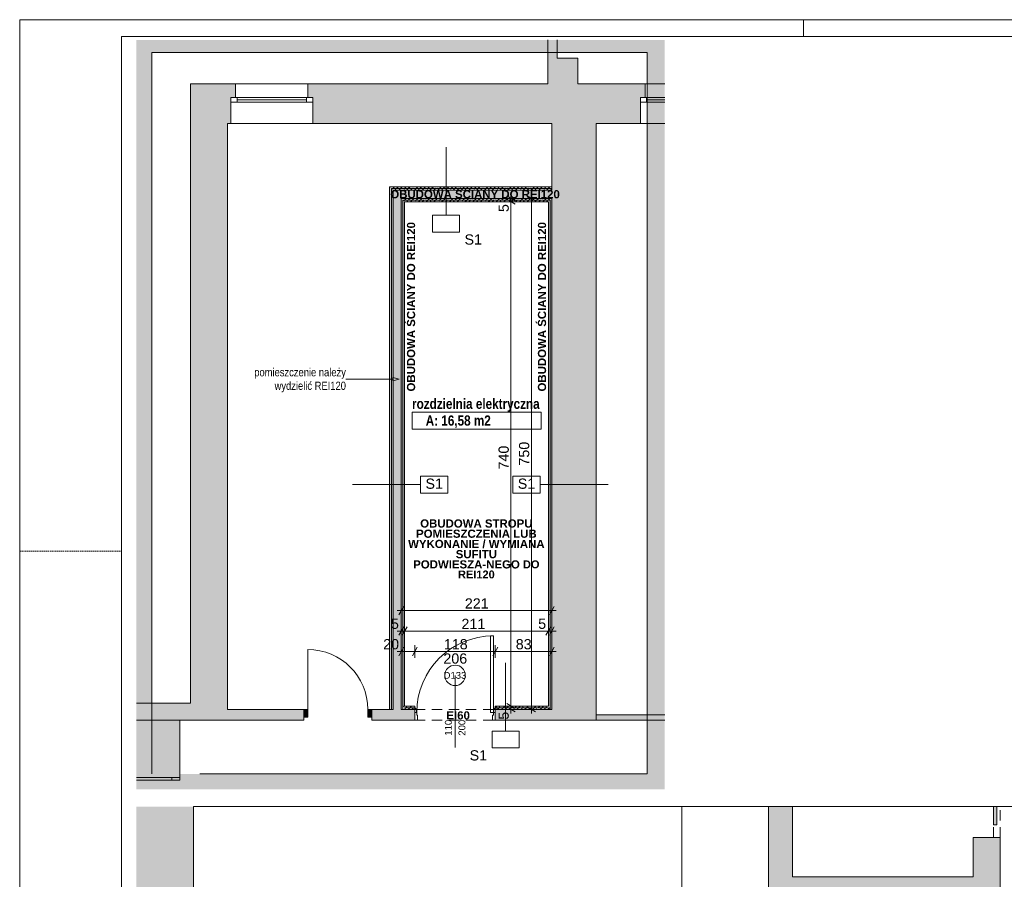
# Paper-space layout 'A-29 RZUT - PIĘTRO -1' of a CAD drawing. Header units: millimetres. Extents: x 0 to 950, y 0 to 750.
# Tile 16 of 24: x 0 to 289, y 498 to 750. Entities that reach past the tile are written whole.
import ezdxf
from ezdxf.xclip import XClip

# ---------------------------------------------------------------- set-up
doc = ezdxf.new("R2010")
doc.units = ezdxf.units.MM
doc.header["$MEASUREMENT"] = 0
doc.header["$XCLIPFRAME"] = 0
for name, pattern in [('196_P_20200717_p.9_BN_szary$0$PRZERYWANA_DU_A', [0.55, 0.3500000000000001, -0.1999999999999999]), ('Przer. długie kreski', [2.5, 1.5, -1]), ('PRZERYWANA_DU_A', [550, 350.0000000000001, -199.9999999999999])]:
    doc.linetypes.add(name, pattern=pattern)
for name, color, linetype, lineweight in [('A_Arkusz_Nr_pióra__1', 7, 'Continuous', 20), ('A_ppoż_Nr_pióra__2', 8, 'Continuous', 13), ('A_strefy_Nr_pióra__1', 7, 'Continuous', 20), ('A_winda_Nr_pióra__1', 7, 'Continuous', 20), ('A_wymiary_Nr_pióra__1', 7, 'Continuous', 20), ('A_wymiary_Nr_pióra__2', 8, 'Continuous', 13), ('A_ściany proj_Nr_pióra__1', 7, 'Continuous', 20), ('A_ściany proj_Nr_pióra__2', 8, 'Continuous', 13), ('A_ściany_Nr_pióra__1', 7, 'Continuous', 20), ('Drzwi Archicad_Nr_pióra__1', 7, 'Continuous', 20), ('Drzwi Archicad_Nr_pióra__3', 252, 'Continuous', 13), ('Znaczniki drzwi Archicada_Nr_pióra__3', 252, 'Continuous', 13)]:
    doc.layers.add(name, color=color, linetype=linetype, lineweight=lineweight)
for name, color, linetype, lineweight, true_color in [('A_Arkusz_Nr_pióra__237', 7, 'Continuous', 5, 0x343434), ('A_Arkusz_Nr_pióra__253', 7, 'Continuous', 5, 0xb6b6b6), ('A_opis ścian_Nr_pióra__19', 7, 'Continuous', 5, 0x191919), ('A_opis_Nr_pióra__255', 7, 'Continuous', 15, 0x242424), ('A_opis_Nr_pióra__8', 7, 'Continuous', 13, 0x4c4c4c), ('A_ppoż proj_Nr_pióra__8', 7, 'Continuous', 13, 0x4c4c4c), ('A_sanitarne_Nr_pióra__8', 7, 'Continuous', 13, 0x4c4c4c), ('A_ściany proj_Nr_pióra__10', 7, 'Continuous', 13, 0x4b4b4b), ('Okna Archicada_Nr_pióra__19', 7, 'Continuous', 5, 0x191919)]:
    doc.layers.add(name, color=color, linetype=linetype, lineweight=lineweight, true_color=true_color)
for name, color, linetype in [('A_ppoż', 7, 'Continuous'), ('A_winda', 7, 'Continuous'), ('A_ściany', 7, 'Continuous'), ('A_ściany proj', 7, 'Continuous'), ('Drzwi Archicad', 7, 'Continuous')]:
    doc.layers.add(name, color=color, linetype=linetype)
doc.styles.add('STYL_AUTOMATYCZNY_1', font='arial.ttf')
doc.styles.add('STYL_AUTOMATYCZNY_2', font='ARIALN.TTF')
doc.styles.add('STYL_AUTOMATYCZNY_3', font='arial.ttf')
doc.styles.add('STYL_AUTOMATYCZNY_4', font='arial.ttf')
doc.styles.add('STYL_AUTOMATYCZNY_5', font='arial.ttf')
doc.styles.add('STYL_AUTOMATYCZNY_6', font='ARIALN.TTF')
pattern_1 = [(45, (-2721.711876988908, -905.8517355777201), (-1.140492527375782, 1.140492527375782), []), (45, (-2720.571376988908, -905.8517355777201), (-1.140492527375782, 1.140492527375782), [0.8064600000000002, -0.40322])]

# ---------------------------------------------------------------- blocks, each defined once
blk = doc.blocks.new('Rysunek_1_1', base_point=(-3203.210673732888, -656.7228348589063))
at = {"layer": 'A_ppoż', "linetype": 'Continuous', "lineweight": 0, "true_color": 0x484848}
blk.add_hatch(color=251, dxfattribs=at).paths.add_polyline_path([(51.04156895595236, 519.0468217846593), (34.27205799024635, 519.0468217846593), (34.27205799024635, 101.4268344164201), (51.04156895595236, 101.4268344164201)])
at = {"layer": 'A_winda', "linetype": 'Continuous', "lineweight": 0, "true_color": 0xfdfdfd}
blk.add_hatch(color=7, dxfattribs=at).paths.add_polyline_path([(286.7625455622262, 519.046831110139), (285.7625489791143, 519.046831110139), (285.7625489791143, 513.6617208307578), (286.7625455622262, 513.6617208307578)])
at = {"layer": 'A_ściany', "linetype": 'Continuous', "lineweight": 0, "true_color": 0x000000}
for points in [[(219.7625497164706, 519.0468323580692), (219.7625497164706, 477.3805965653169), (226.762547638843, 484.3805944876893), (226.762547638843, 519.0468323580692)], [(279.7625481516, 477.3805789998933), (287.7625471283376, 477.3805762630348), (287.7625471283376, 509.9805955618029), (279.7625481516, 509.9805955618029)], [(226.7625481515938, 493.3805965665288), (279.7625481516, 493.3805965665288), (279.7625481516, 498.3805965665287), (226.7625481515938, 498.3805965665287)]]:
    blk.add_hatch(color=18, dxfattribs=at).paths.add_polyline_path(points)
at = {"layer": 'A_ppoż_Nr_pióra__2', "color": 8, "linetype": 'PRZERYWANA_DU_A', "lineweight": 13, "ltscale": 2, "flags": 128}
for points in [[(51.04157373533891, 519.0468333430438), (51.04157373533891, 101.4268333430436)], [(365.1719941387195, 519.0468333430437), (51.04157373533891, 519.0468333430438)]]:
    blk.add_lwpolyline(points, dxfattribs=at)
at = {"layer": 'A_sanitarne_Nr_pióra__8', "color": 251, "linetype": 'PRZERYWANA_DU_A', "lineweight": 13, "ltscale": 2, "true_color": 0x4c4c4c}
blk.add_line((194.2624660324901, 451.8805457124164), (194.2624660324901, 519.046831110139), dxfattribs=at)
at = {"layer": 'A_winda_Nr_pióra__1', "color": 7, "linetype": 'Przer. długie kreski', "lineweight": 20, "ltscale": 2}
for p, q in [((285.7625489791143, 509.9805964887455), (285.7625489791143, 519.046831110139)), ((287.762549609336, 509.9805964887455), (287.762549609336, 519.046831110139))]:
    blk.add_line(p, q, dxfattribs=at)
at = {"layer": 'A_winda_Nr_pióra__1', "color": 7, "linetype": 'Continuous', "lineweight": 20, "ltscale": 2, "flags": 128}
blk.add_lwpolyline([(286.7625481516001, 519.0468333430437), (286.7625481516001, 513.661721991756), (285.7625481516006, 513.661721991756), (285.7625481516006, 519.0468333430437)], dxfattribs=at)
at = {"layer": 'A_ściany_Nr_pióra__1', "color": 7, "linetype": 'Continuous', "lineweight": 20, "ltscale": 2}
for p, q in [((219.7625505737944, 477.3805780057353), (219.7626693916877, 519.0468323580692)), ((279.7625470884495, 509.9805964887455), (287.762549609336, 509.9805964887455))]:
    blk.add_line(p, q, dxfattribs=at)
at = {"layer": 'A_ściany_Nr_pióra__1', "color": 7, "linetype": 'Continuous', "lineweight": 20, "ltscale": 2, "flags": 128}
for points in [[(219.7625481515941, 519.0468333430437), (219.7625481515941, 477.3805965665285)], [(226.7625481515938, 498.3805965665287), (226.7625481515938, 519.0468333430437)], [(279.7625481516, 509.9805959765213), (279.7625481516, 498.3805965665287)], [(287.7625481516, 476.3805948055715), (287.7625481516, 509.9805959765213)], [(279.7625481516, 498.3805965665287), (226.7625481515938, 498.3805965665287)]]:
    blk.add_lwpolyline(points, dxfattribs=at)
at = {"layer": 'Drzwi Archicad_Nr_pióra__1', "color": 7, "linetype": 'Continuous', "lineweight": 20, "ltscale": 2}
blk.add_line((279.7625470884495, 509.9805964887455), (287.762549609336, 509.9805964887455), dxfattribs=at)
blk = doc.blocks.new('Rysunek_3_3', base_point=(-2721.711876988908, -905.8517355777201))
at = {"layer": 'A_ppoż', "linetype": 'Continuous', "lineweight": 0, "true_color": 0x484848}
h = blk.add_hatch(color=251, dxfattribs=at)
h.paths.add_polyline_path([(34.2720430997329, 744.0468364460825), (34.2720430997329, 524.0468377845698), (189.2720606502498, 524.0468377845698), (189.2720606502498, 744.0468364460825)])
h.paths.add_polyline_path([(38.79027215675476, 740.3520160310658), (184.1241112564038, 740.3520160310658), (184.1241112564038, 528.6324855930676), (38.79027215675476, 528.6324855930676)], flags=0)
at = {"layer": 'A_ściany', "linetype": 'Continuous', "lineweight": 0, "true_color": 0x000000}
for points in [[(154.9613453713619, 738.7516953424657), (157.7613437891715, 738.7516953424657), (157.7613437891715, 744.0468348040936), (154.9613453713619, 744.0468348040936)], [(163.761344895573, 731.1516958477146), (163.761344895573, 738.7516958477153), (154.9613448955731, 738.7516958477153), (154.9613448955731, 731.1516958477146)], [(34.27205168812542, 549.3516950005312), (34.27205168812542, 544.3516950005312), (60.96134489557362, 544.3516950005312), (60.96134489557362, 719.551695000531), (50.16134489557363, 731.1516950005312), (50.16134489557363, 549.3516950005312)], [(61.97693759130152, 719.5516958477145), (61.97693759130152, 727.1516958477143), (63.37693759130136, 727.1516958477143), (63.37693759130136, 731.1516958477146), (50.16134489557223, 731.1516958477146), (60.96134489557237, 719.5516958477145)], [(182.1613448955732, 719.5516958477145), (182.1613448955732, 727.1516958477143), (183.5613448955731, 727.1516958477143), (183.5613448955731, 731.1516958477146), (84.5769375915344, 731.1516958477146), (84.5769375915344, 727.1516958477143), (85.97693759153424, 727.1516958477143), (85.97693759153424, 719.5516958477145)], [(169.1613448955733, 544.351695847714), (169.1613448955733, 719.5516958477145), (156.161344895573, 719.5516958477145), (156.161344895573, 547.5516958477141)], [(156.161344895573, 699.9516958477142), (109.5613448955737, 699.9516958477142), (111.9613448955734, 697.5516958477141), (156.161344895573, 697.5516958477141)], [(109.5613448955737, 699.9516958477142), (109.5613448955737, 547.5516958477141), (111.9613448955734, 547.5516958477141), (111.9613448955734, 697.5516958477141)], [(60.96134489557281, 544.351695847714), (83.36134457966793, 544.351695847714), (83.36134457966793, 547.551695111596), (60.96134489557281, 547.551695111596)], [(103.3613444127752, 547.5516950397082), (103.3613444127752, 544.351695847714), (115.9613452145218, 544.351695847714), (115.9613452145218, 547.5516960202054)], [(139.5613447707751, 547.5516960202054), (139.5613447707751, 544.351695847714), (169.1613448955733, 544.351695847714), (156.1613443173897, 547.5516950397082)], [(46.96134489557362, 544.3516950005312), (34.27205168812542, 544.3516950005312), (34.27205168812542, 527.5516950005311), (46.96134489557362, 527.5516950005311)], [(169.161344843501, 545.9516950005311), (169.161344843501, 544.3516950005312), (189.2720516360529, 544.3516950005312), (189.2720516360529, 545.9516950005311)]]:
    blk.add_hatch(color=18, dxfattribs=at).paths.add_polyline_path(points)
at = {"layer": 'A_ściany proj', "linetype": 'Continuous', "lineweight": 0, "true_color": 0x4b4b4b}
h = blk.add_hatch(dxfattribs=at)
h.set_pattern_fill('FP_65_0003', color=251, style=0, pattern_type=2)
h.set_pattern_definition(pattern_1)
h.paths.add_polyline_path([(108.5613448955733, 700.9516958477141), (108.5613448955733, 547.5516958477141), (109.0613448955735, 547.5516958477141), (109.0613448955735, 700.451695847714)])
h = blk.add_hatch(dxfattribs=at)
h.set_pattern_fill('FP_65_0003', color=251, style=0, pattern_type=2)
h.set_pattern_definition(pattern_1)
h.paths.add_polyline_path([(156.161344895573, 700.9516958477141), (108.5613448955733, 700.9516958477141), (109.0613448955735, 700.451695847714), (156.161344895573, 700.451695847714)])
h = blk.add_hatch(dxfattribs=at)
h.set_pattern_fill('FP_65_0003', color=251, style=0, pattern_type=2)
h.set_pattern_definition(pattern_1)
h.paths.add_polyline_path([(109.5613448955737, 547.5516958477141), (109.5613448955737, 699.9516958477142), (109.0613448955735, 700.4516958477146), (109.0613448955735, 547.5516958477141)])
h = blk.add_hatch(dxfattribs=at)
h.set_pattern_fill('FP_65_0003', color=251, style=0, pattern_type=2)
h.set_pattern_definition(pattern_1)
h.paths.add_polyline_path([(109.5613448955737, 699.9516958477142), (156.161344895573, 699.9516958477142), (156.161344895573, 700.4516958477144), (109.0613448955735, 700.4516958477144)])
h = blk.add_hatch(dxfattribs=at)
h.set_pattern_fill('FP_65_0003', color=251, style=0, pattern_type=2)
h.set_pattern_definition(pattern_1)
h.paths.add_polyline_path([(156.161344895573, 697.5516958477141), (111.9613448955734, 697.5516958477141), (112.4613448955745, 697.0516958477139), (155.6613448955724, 697.0516958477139)])
h = blk.add_hatch(dxfattribs=at)
h.set_pattern_fill('FP_65_0003', color=251, style=0, pattern_type=2)
h.set_pattern_definition(pattern_1)
h.paths.add_polyline_path([(111.9613448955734, 697.5516958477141), (111.9613448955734, 547.5516958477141), (112.4613448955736, 547.5516958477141), (112.4613448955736, 697.0516958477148)])
h = blk.add_hatch(dxfattribs=at)
h.set_pattern_fill('FP_65_0003', color=251, style=0, pattern_type=2)
h.set_pattern_definition(pattern_1)
h.paths.add_polyline_path([(112.9613448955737, 696.5516958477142), (155.1613448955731, 696.5516958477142), (155.6613448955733, 697.0516958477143), (112.4613448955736, 697.0516958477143)])
h = blk.add_hatch(dxfattribs=at)
h.set_pattern_fill('FP_65_0003', color=251, style=0, pattern_type=2)
h.set_pattern_definition(pattern_1)
h.paths.add_polyline_path([(112.9613448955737, 548.551695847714), (112.9613448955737, 696.5516958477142), (112.4613448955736, 697.0516958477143), (112.4613448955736, 548.551695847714)])
h = blk.add_hatch(dxfattribs=at)
h.set_pattern_fill('FP_65_0003', color=251, style=0, pattern_type=2)
h.set_pattern_definition(pattern_1)
h.paths.add_polyline_path([(155.6613448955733, 548.551695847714), (155.6613448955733, 697.0516958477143), (155.1613448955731, 696.5516958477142), (155.1613448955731, 548.551695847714)])
h = blk.add_hatch(dxfattribs=at)
h.set_pattern_fill('FP_65_0003', color=251, style=0, pattern_type=2)
h.set_pattern_definition(pattern_1)
h.paths.add_polyline_path([(156.161344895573, 547.5516958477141), (156.161344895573, 697.5516958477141), (155.6613448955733, 697.0516958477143), (155.6613448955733, 547.5516958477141)])
h = blk.add_hatch(dxfattribs=at)
h.set_pattern_fill('FP_65_0003', color=251, style=0, pattern_type=2)
h.set_pattern_definition(pattern_1)
h.paths.add_polyline_path([(112.9613448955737, 548.0516958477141), (112.9613448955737, 548.551695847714), (112.4613448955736, 548.551695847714), (112.4613448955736, 548.0516958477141)])
h = blk.add_hatch(dxfattribs=at)
h.set_pattern_fill('FP_65_0003', color=251, style=0, pattern_type=2)
h.set_pattern_definition(pattern_1)
h.paths.add_polyline_path([(112.4613448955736, 548.0516958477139), (112.4613448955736, 547.5516958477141), (112.9613448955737, 547.5516958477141), (112.9613448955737, 548.0516958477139)])
h = blk.add_hatch(dxfattribs=at)
h.set_pattern_fill('FP_65_0003', color=251, style=0, pattern_type=2)
h.set_pattern_definition(pattern_1)
h.paths.add_polyline_path([(115.9613448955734, 548.551695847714), (112.9613448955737, 548.551695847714), (112.9613448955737, 548.0516958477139), (115.9613448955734, 548.0516958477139)])
h = blk.add_hatch(dxfattribs=at)
h.set_pattern_fill('FP_65_0003', color=251, style=0, pattern_type=2)
h.set_pattern_definition(pattern_1)
h.paths.add_polyline_path([(112.9613448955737, 547.5516958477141), (115.9613448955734, 547.5516958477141), (115.9613448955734, 548.0516958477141), (112.9613448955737, 548.0516958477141)])
h = blk.add_hatch(dxfattribs=at)
h.set_pattern_fill('FP_65_0003', color=251, style=0, pattern_type=2)
h.set_pattern_definition(pattern_1)
h.paths.add_polyline_path([(155.1613448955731, 548.551695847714), (139.5613448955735, 548.551695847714), (139.5613448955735, 548.0516958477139), (155.1613448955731, 548.0516958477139)])
h = blk.add_hatch(dxfattribs=at)
h.set_pattern_fill('FP_65_0003', color=251, style=0, pattern_type=2)
h.set_pattern_definition(pattern_1)
h.paths.add_polyline_path([(139.5613448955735, 547.5516958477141), (155.1613448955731, 547.5516958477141), (155.1613448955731, 548.0516958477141), (139.5613448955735, 548.0516958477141)])
h = blk.add_hatch(dxfattribs=at)
h.set_pattern_fill('FP_65_0003', color=251, style=0, pattern_type=2)
h.set_pattern_definition(pattern_1)
h.paths.add_polyline_path([(155.6613448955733, 548.0516958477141), (155.6613448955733, 548.551695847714), (155.1613448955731, 548.551695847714), (155.1613448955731, 548.0516958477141)])
h = blk.add_hatch(dxfattribs=at)
h.set_pattern_fill('FP_65_0003', color=251, style=0, pattern_type=2)
h.set_pattern_definition(pattern_1)
h.paths.add_polyline_path([(155.1613448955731, 548.0516958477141), (155.1613448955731, 547.5516958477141), (155.6613448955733, 547.5516958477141), (155.6613448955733, 548.0516958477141)])
at = {"layer": 'Drzwi Archicad', "linetype": 'Continuous', "lineweight": 0, "true_color": 0xfdfdfd}
for points in [[(83.36134489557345, 547.5516958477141), (83.36134489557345, 545.2516958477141), (84.56134489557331, 545.2516958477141), (84.56134489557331, 547.5516958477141)], [(103.3613448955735, 545.2516958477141), (103.3613448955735, 547.5516958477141), (102.1613448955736, 547.5516958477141), (102.1613448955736, 545.2516958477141)]]:
    blk.add_hatch(color=7, dxfattribs=at).paths.add_polyline_path(points)
at = {"layer": 'A_opis ścian_Nr_pióra__19', "color": 250, "linetype": 'Continuous', "lineweight": 5, "ltscale": 2, "true_color": 0x191919}
for p, q in [((125.1021460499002, 692.6203679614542), (125.1021460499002, 712.6203679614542)), ((129.1021460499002, 692.6203679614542), (121.1021460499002, 692.6203679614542)), ((121.1021460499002, 692.6203679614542), (121.1021460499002, 687.6701679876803)), ((129.1021460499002, 687.6701679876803), (129.1021460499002, 692.6203679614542)), ((121.1021460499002, 687.6701679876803), (129.1021460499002, 687.6701679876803)), ((125.6346565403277, 615.9998067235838), (117.6346565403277, 615.9998067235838)), ((117.6346565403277, 615.9998067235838), (117.6346565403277, 611.0496067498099)), ((125.6346565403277, 611.0496067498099), (125.6346565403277, 615.9998067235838)), ((152.7138166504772, 615.9998067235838), (144.7138166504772, 615.9998067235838)), ((144.7138166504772, 615.9998067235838), (144.7138166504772, 611.0496067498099)), ((152.7138166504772, 611.0496067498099), (152.7138166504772, 615.9998067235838)), ((117.6346565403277, 613.5247083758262), (97.63465654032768, 613.5247083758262)), ((152.7138166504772, 613.5247083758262), (172.7138166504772, 613.5247083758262)), ((117.6346565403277, 611.0496067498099), (125.6346565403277, 611.0496067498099)), ((144.7138166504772, 611.0496067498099), (152.7138166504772, 611.0496067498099)), ((142.6015100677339, 541.2088252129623), (142.6015100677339, 561.2088252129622)), ((146.6015100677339, 541.2088252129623), (138.6015100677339, 541.2088252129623)), ((138.6015100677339, 541.2088252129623), (138.6015100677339, 536.2586252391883)), ((146.6015100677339, 536.2586252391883), (146.6015100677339, 541.2088252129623)), ((138.6015100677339, 536.2586252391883), (146.6015100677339, 536.2586252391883))]:
    blk.add_line(p, q, dxfattribs=at)
at = {"layer": 'A_opis_Nr_pióra__255', "color": 250, "linetype": 'Continuous', "lineweight": 15, "ltscale": 2, "true_color": 0x242424}
for p, q in [((99.75874190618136, 644.5205581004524), (95.73446967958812, 644.5205581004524)), ((109.4744873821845, 644.5205581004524), (99.75874190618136, 644.5205581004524)), ((109.4744873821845, 644.0205581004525), (109.4744873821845, 645.0205581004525)), ((111.3405115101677, 644.5205581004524), (109.4744873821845, 645.0205581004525)), ((111.3405115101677, 644.5205581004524), (109.4744873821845, 644.0205581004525))]:
    blk.add_line(p, q, dxfattribs=at)
at = {"layer": 'A_ppoż_Nr_pióra__2', "color": 8, "linetype": 'PRZERYWANA_DU_A', "lineweight": 13, "ltscale": 2, "flags": 128}
blk.add_lwpolyline([(38.79028319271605, 528.6324876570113), (38.79028319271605, 740.3520188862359), (184.1241201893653, 740.3520188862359), (184.1241201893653, 528.6324876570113)], close=True, dxfattribs=at)
at = {"layer": 'A_strefy_Nr_pióra__1', "color": 7, "linetype": 'Continuous', "lineweight": 20, "ltscale": 2}
for p, q in [((115.1431439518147, 634.772180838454), (115.1431439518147, 629.8310059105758)), ((115.1431439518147, 634.772180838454), (152.9795457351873, 634.772180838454)), ((152.9795457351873, 634.772180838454), (152.9795457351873, 629.8310059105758)), ((115.1431439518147, 629.8310059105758), (152.9795457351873, 629.8310059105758))]:
    blk.add_line(p, q, dxfattribs=at)
at = {"layer": 'A_wymiary_Nr_pióra__1', "color": 7, "linetype": 'Continuous', "lineweight": 20, "ltscale": 2}
for p, q in [((142.911344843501, 698.2733839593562), (145.411344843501, 696.8300093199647)), ((145.411344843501, 695.8300093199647), (142.911344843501, 697.2733839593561)), ((151.411344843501, 696.8300093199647), (148.911344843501, 698.2733839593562)), ((112.6830338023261, 577.8016950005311), (111.239655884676, 575.301695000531)), ((155.4396558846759, 575.301695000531), (156.8830338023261, 577.8016950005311)), ((112.6830338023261, 571.8016950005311), (111.239655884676, 569.301695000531)), ((113.6830338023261, 571.8016950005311), (112.239655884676, 569.301695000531)), ((154.439655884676, 569.301695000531), (155.8830338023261, 571.8016950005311)), ((156.8830338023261, 571.8016950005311), (155.4396558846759, 569.301695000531)), ((112.6830338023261, 565.8016950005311), (111.239655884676, 563.3016950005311)), ((116.6830338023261, 565.8016950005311), (115.239655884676, 563.3016950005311)), ((140.2830338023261, 565.8016950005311), (138.8396558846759, 563.3016950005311)), ((155.4396558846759, 563.3016950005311), (156.8830338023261, 565.8016950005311)), ((142.911344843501, 549.2733839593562), (145.411344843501, 547.8300093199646)), ((142.911344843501, 548.2733839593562), (145.411344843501, 546.8300093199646)), ((148.911344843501, 548.2733839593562), (151.411344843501, 546.8300093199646))]:
    blk.add_line(p, q, dxfattribs=at)
at = {"layer": 'A_wymiary_Nr_pióra__2', "color": 8, "linetype": 'Continuous', "lineweight": 13, "ltscale": 2}
for p, q in [((146.036344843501, 697.5516950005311), (142.2863448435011, 697.5516950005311)), ((146.036344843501, 696.551695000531), (142.2863448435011, 696.551695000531)), ((144.161344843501, 697.5516950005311), (144.161344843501, 698.7741969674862)), ((144.161344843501, 696.551695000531), (144.161344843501, 697.5516950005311)), ((144.161344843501, 548.5516950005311), (144.161344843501, 696.551695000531)), ((152.036344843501, 697.5516950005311), (148.286344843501, 697.5516950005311)), ((150.161344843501, 697.5516950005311), (150.161344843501, 698.7741969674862)), ((150.161344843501, 547.5516950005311), (150.161344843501, 697.5516950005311)), ((111.9613448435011, 574.6766950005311), (111.9613448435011, 578.4266950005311)), ((156.161344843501, 574.6766950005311), (156.161344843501, 578.4266950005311)), ((110.7388461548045, 576.5516950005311), (111.9613448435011, 576.5516950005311)), ((111.9613448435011, 576.5516950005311), (156.161344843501, 576.5516950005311)), ((156.161344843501, 576.5516950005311), (157.3838435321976, 576.5516950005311)), ((111.9613448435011, 568.6766950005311), (111.9613448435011, 572.4266950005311)), ((112.961344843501, 568.6766950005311), (112.961344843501, 572.4266950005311)), ((155.161344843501, 568.6766950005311), (155.161344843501, 572.4266950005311)), ((156.161344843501, 568.6766950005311), (156.161344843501, 572.4266950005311)), ((110.7388461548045, 570.5516950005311), (111.9613448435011, 570.5516950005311)), ((111.9613448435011, 570.5516950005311), (112.961344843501, 570.5516950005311)), ((112.961344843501, 570.5516950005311), (155.161344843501, 570.5516950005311)), ((155.161344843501, 570.5516950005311), (156.161344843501, 570.5516950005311)), ((156.161344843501, 570.5516950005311), (157.3838435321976, 570.5516950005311)), ((111.9613448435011, 562.676695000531), (111.9613448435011, 566.4266950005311)), ((115.961344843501, 562.676695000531), (115.961344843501, 566.4266950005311)), ((139.561344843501, 562.676695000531), (139.561344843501, 566.4266950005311)), ((156.161344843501, 562.676695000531), (156.161344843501, 566.4266950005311)), ((110.7388461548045, 564.5516950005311), (111.9613448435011, 564.5516950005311)), ((111.9613448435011, 564.5516950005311), (115.961344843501, 564.5516950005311)), ((115.961344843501, 564.5516950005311), (139.561344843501, 564.5516950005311)), ((139.561344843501, 564.5516950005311), (156.161344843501, 564.5516950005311)), ((156.161344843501, 564.5516950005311), (157.3838435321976, 564.5516950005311)), ((146.036344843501, 548.5516950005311), (142.2863448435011, 548.5516950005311)), ((146.036344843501, 547.5516950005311), (142.2863448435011, 547.5516950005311)), ((144.161344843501, 547.5516950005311), (144.161344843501, 548.5516950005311)), ((144.161344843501, 546.3291963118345), (144.161344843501, 547.5516950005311)), ((152.036344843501, 547.5516950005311), (148.286344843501, 547.5516950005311)), ((150.161344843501, 546.3291963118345), (150.161344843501, 547.5516950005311))]:
    blk.add_line(p, q, dxfattribs=at)
at = {"layer": 'A_ściany proj_Nr_pióra__1', "color": 7, "linetype": 'Continuous', "lineweight": 20, "ltscale": 2, "flags": 128}
for points in [[(108.5613448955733, 700.9516958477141), (108.5613448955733, 547.5516958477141)], [(156.161344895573, 700.9516958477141), (108.5613448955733, 700.9516958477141)], [(109.5613448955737, 547.5516958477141), (109.5613448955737, 699.9516958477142)], [(109.5613448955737, 699.9516958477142), (156.161344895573, 699.9516958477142)], [(156.161344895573, 697.5516958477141), (111.9613448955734, 697.5516958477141)], [(111.9613448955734, 697.5516958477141), (111.9613448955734, 547.5516958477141)], [(112.9613448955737, 696.5516958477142), (155.1613448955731, 696.5516958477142)], [(112.9613448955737, 548.551695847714), (112.9613448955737, 696.5516958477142)], [(155.1613448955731, 696.5516958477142), (155.1613448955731, 548.551695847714)], [(156.161344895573, 547.5516958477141), (156.161344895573, 697.5516958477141)], [(115.9613448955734, 548.551695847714), (112.9613448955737, 548.551695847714)], [(112.9613448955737, 547.5516958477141), (115.9613448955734, 547.5516958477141)], [(155.1613448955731, 548.551695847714), (139.5613448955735, 548.551695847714)], [(139.5613448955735, 547.5516958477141), (155.1613448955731, 547.5516958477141)]]:
    blk.add_lwpolyline(points, dxfattribs=at)
at = {"layer": 'A_ściany proj_Nr_pióra__10', "color": 251, "linetype": 'Continuous', "lineweight": 13, "ltscale": 2, "true_color": 0x4b4b4b}
for p, q in [((109.061344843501, 700.4516950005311), (109.061344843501, 547.5516950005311)), ((109.061344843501, 547.5516950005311), (109.061344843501, 700.4516950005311)), ((109.061344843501, 700.4516950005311), (156.161344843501, 700.4516950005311)), ((156.161344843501, 700.4516950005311), (109.061344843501, 700.4516950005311)), ((112.461344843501, 697.0516950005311), (155.661344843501, 697.0516950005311)), ((155.661344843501, 697.0516950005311), (112.461344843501, 697.0516950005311)), ((112.461344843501, 548.051695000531), (112.461344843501, 697.0516950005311)), ((112.461344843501, 697.0516950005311), (112.461344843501, 548.051695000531)), ((155.661344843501, 548.051695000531), (155.661344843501, 697.0516950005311)), ((155.661344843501, 697.0516950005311), (155.661344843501, 548.051695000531)), ((112.461344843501, 547.5516950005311), (112.461344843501, 548.051695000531)), ((112.461344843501, 548.051695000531), (112.461344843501, 547.5516950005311)), ((112.961344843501, 548.051695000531), (115.961344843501, 548.051695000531)), ((115.961344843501, 548.051695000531), (112.961344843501, 548.051695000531)), ((139.561344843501, 548.051695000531), (155.161344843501, 548.051695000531)), ((155.161344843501, 548.051695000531), (139.561344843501, 548.051695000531)), ((155.661344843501, 547.5516950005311), (155.661344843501, 548.051695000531)), ((155.661344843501, 548.051695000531), (155.661344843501, 547.5516950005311))]:
    blk.add_line(p, q, dxfattribs=at)
at = {"layer": 'A_ściany proj_Nr_pióra__2', "color": 8, "linetype": 'Continuous', "lineweight": 13, "ltscale": 2, "flags": 128}
for points in [[(156.161344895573, 700.451695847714), (156.161344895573, 700.9516958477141)], [(156.161344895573, 699.9516958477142), (156.161344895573, 700.4516958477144)], [(108.5613448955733, 547.5516958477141), (109.0613448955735, 547.5516958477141)], [(109.0613448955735, 547.5516958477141), (109.5613448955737, 547.5516958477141)], [(111.9613448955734, 547.5516958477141), (112.4613448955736, 547.5516958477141)], [(112.4613448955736, 547.5516958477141), (112.9613448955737, 547.5516958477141)], [(115.9613448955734, 548.0516958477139), (115.9613448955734, 548.551695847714)], [(115.9613448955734, 547.5516958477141), (115.9613448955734, 548.0516958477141)], [(139.5613448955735, 548.0516958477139), (139.5613448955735, 548.551695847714)], [(139.5613448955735, 547.5516958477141), (139.5613448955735, 548.0516958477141)], [(155.1613448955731, 547.5516958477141), (155.6613448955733, 547.5516958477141)], [(155.6613448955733, 547.5516958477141), (156.161344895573, 547.5516958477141)]]:
    blk.add_lwpolyline(points, dxfattribs=at)
at = {"layer": 'A_ściany_Nr_pióra__1', "color": 7, "linetype": 'Continuous', "lineweight": 20, "ltscale": 2}
for p, q in [((63.37693624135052, 731.1516950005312), (63.37693624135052, 727.1516950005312)), ((84.57693624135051, 731.1516950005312), (84.57693624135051, 727.1516950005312)), ((183.561344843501, 731.1516950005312), (183.561344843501, 727.1516950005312)), ((63.37693624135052, 727.1516950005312), (61.97693624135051, 727.1516950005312)), ((61.97693624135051, 727.1516950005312), (61.97693624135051, 719.551695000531)), ((84.57693624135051, 727.1516950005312), (85.9769362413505, 727.1516950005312)), ((85.9769362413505, 727.1516950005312), (85.9769362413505, 719.551695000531)), ((183.561344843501, 727.1516950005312), (182.161344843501, 727.1516950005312)), ((182.161344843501, 727.1516950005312), (182.161344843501, 719.551695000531)), ((83.36134484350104, 547.5516950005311), (82.42134353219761, 547.5516950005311)), ((83.36134484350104, 547.5516950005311), (83.36134484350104, 545.2516950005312)), ((103.361344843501, 547.5516950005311), (104.3013461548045, 547.5516950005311)), ((103.361344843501, 547.5516950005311), (103.361344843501, 545.2516950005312)), ((115.961344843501, 547.5516950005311), (115.2213435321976, 547.5516950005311)), ((115.961344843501, 546.6516950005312), (115.961344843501, 547.5516950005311)), ((115.961344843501, 544.3516950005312), (115.961344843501, 546.6516950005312)), ((139.561344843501, 547.5516950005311), (140.3013461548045, 547.5516950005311)), ((139.561344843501, 546.6516950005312), (139.561344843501, 547.5516950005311)), ((139.561344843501, 544.3516950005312), (139.561344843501, 546.6516950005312)), ((83.36134484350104, 544.3516950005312), (82.6213435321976, 544.3516950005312)), ((83.36134484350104, 545.2516950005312), (83.36134484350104, 544.3516950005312)), ((103.361344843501, 545.2516950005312), (103.361344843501, 544.3516950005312)), ((103.361344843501, 544.3516950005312), (104.1013461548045, 544.3516950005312)), ((44.66134489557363, 527.5516950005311), (34.27205168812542, 527.5516950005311)), ((46.96134484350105, 527.5516950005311), (44.66134484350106, 527.5516950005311)), ((46.96134484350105, 527.5516950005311), (46.96134484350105, 528.2916963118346))]:
    blk.add_line(p, q, dxfattribs=at)
at = {"layer": 'A_ściany_Nr_pióra__1', "color": 7, "linetype": 'Continuous', "lineweight": 20, "ltscale": 2, "flags": 128}
for points in [[(154.9613448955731, 744.0468333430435), (154.9613448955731, 738.7516958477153)], [(157.7613448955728, 738.7516958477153), (157.7613448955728, 744.0468333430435)], [(154.9613448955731, 738.7516958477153), (154.9613448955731, 731.1516958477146)], [(163.761344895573, 738.7516958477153), (157.7613448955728, 738.7516958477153)], [(163.761344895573, 731.1516958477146), (163.761344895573, 738.7516958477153)], [(63.37693759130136, 731.1516958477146), (50.16134489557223, 731.1516958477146)], [(50.16134489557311, 731.1516958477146), (50.16134489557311, 549.3516958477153)], [(154.9613448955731, 731.1516958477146), (84.5769375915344, 731.1516958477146)], [(183.5613448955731, 731.1516958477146), (163.761344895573, 731.1516958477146)], [(60.96134489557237, 719.5516958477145), (61.97693759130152, 719.5516958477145)], [(60.96134489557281, 547.5516958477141), (60.96134489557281, 719.5516958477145)], [(85.97693759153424, 719.5516958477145), (156.161344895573, 719.5516958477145)], [(156.161344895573, 719.5516958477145), (156.161344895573, 699.9516958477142)], [(169.1613448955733, 544.351695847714), (169.1613448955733, 719.5516958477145)], [(169.1613448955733, 719.5516958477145), (182.1613448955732, 719.5516958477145)], [(156.161344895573, 699.9516958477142), (109.5613448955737, 699.9516958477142)], [(109.5613448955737, 699.9516958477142), (109.5613448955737, 547.5516958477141)], [(111.9613448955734, 697.5516958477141), (156.161344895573, 697.5516958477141)], [(111.9613448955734, 547.5516958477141), (111.9613448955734, 697.5516958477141)], [(156.161344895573, 697.5516958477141), (156.161344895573, 547.5516958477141)], [(50.16134489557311, 549.3516958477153), (34.27205163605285, 549.3516958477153)], [(83.36134506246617, 547.5516958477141), (60.96134489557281, 547.5516958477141)], [(109.5613448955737, 547.5516958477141), (103.3613445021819, 547.5516958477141)], [(115.9613444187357, 547.5516958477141), (111.9613448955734, 547.5516958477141)], [(156.161344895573, 547.5516958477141), (139.5613442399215, 547.5516958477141)], [(34.27205163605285, 544.3516958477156), (60.96134489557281, 544.3516958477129)], [(46.96134489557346, 527.5516958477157), (46.96134489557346, 544.3516958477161)], [(60.96134489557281, 544.351695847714), (83.36134457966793, 544.351695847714)], [(103.3613444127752, 544.351695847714), (115.9613444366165, 544.351695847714)], [(139.5613456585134, 544.351695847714), (169.1613448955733, 544.351695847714)], [(189.2720516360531, 545.9516958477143), (169.1613448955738, 545.9516958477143)], [(169.1613448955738, 545.9516958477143), (169.1613448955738, 544.3516958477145)], [(169.1613448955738, 544.3516958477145), (189.2720516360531, 544.3516958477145)]]:
    blk.add_lwpolyline(points, dxfattribs=at)
at = {"layer": 'Drzwi Archicad_Nr_pióra__1', "color": 7, "linetype": 'Continuous', "lineweight": 20, "ltscale": 2}
for p, q in [((84.56134484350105, 547.5516950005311), (84.56134484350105, 565.151695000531)), ((83.36134484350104, 547.5516950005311), (82.42134353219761, 547.5516950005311)), ((83.36134484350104, 547.5516950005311), (82.42134353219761, 547.5516950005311)), ((83.36134484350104, 547.5516950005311), (84.56134484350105, 547.5516950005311)), ((83.36134484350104, 545.2516950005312), (83.36134484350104, 547.5516950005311)), ((83.36134484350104, 547.5516950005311), (83.36134484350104, 545.2516950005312)), ((83.36134484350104, 547.5516950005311), (83.36134484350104, 545.2516950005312)), ((84.56134484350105, 547.5516950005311), (84.56134484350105, 545.2516950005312)), ((102.161344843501, 545.2516950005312), (102.161344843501, 547.5516950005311)), ((102.161344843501, 547.5516950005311), (103.361344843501, 547.5516950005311)), ((103.361344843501, 547.5516950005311), (103.361344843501, 545.2516950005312)), ((103.361344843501, 547.5516950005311), (103.361344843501, 545.2516950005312)), ((103.361344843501, 547.5516950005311), (103.361344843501, 545.2516950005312)), ((103.361344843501, 547.5516950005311), (104.3013461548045, 547.5516950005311)), ((103.361344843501, 547.5516950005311), (104.3013461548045, 547.5516950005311)), ((83.36134484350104, 544.3516950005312), (82.6213435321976, 544.3516950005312)), ((83.36134484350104, 544.3516950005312), (82.6213435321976, 544.3516950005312)), ((84.56134484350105, 545.2516950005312), (83.36134484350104, 545.2516950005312)), ((83.36134484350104, 545.2516950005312), (83.36134484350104, 544.3516950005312)), ((83.36134484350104, 545.2516950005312), (83.36134484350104, 544.3516950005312)), ((103.361344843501, 545.2516950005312), (102.161344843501, 545.2516950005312)), ((103.361344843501, 545.2516950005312), (103.361344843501, 544.3516950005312)), ((103.361344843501, 545.2516950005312), (103.361344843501, 544.3516950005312)), ((103.361344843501, 544.3516950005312), (104.1013461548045, 544.3516950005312)), ((103.361344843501, 544.3516950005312), (104.1013461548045, 544.3516950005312)), ((44.66134358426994, 526.7516950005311), (34.27205037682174, 526.7516950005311)), ((44.66134484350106, 527.5516950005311), (34.27205168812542, 527.5516950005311)), ((44.66134489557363, 527.5516950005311), (34.27205168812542, 527.5516950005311)), ((44.66134484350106, 527.5516950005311), (44.66134484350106, 526.7516950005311)), ((46.96134484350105, 527.5516950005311), (44.66134484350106, 527.5516950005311)), ((46.96134484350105, 527.5516950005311), (44.66134484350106, 527.5516950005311)), ((46.96134484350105, 527.5516950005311), (44.66134484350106, 527.5516950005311)), ((44.66134484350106, 526.7516950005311), (46.96134484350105, 526.7516950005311)), ((46.96134484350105, 527.5516950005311), (46.96134484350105, 528.2916963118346)), ((46.96134484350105, 527.5516950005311), (46.96134484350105, 528.2916963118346)), ((46.96134484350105, 526.7516950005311), (46.96134484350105, 527.5516950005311))]:
    blk.add_line(p, q, dxfattribs=at)
blk.add_arc((84.56134489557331, 547.5516958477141), 17.59999999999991, 0, 90, dxfattribs=at)
at = {"layer": 'Drzwi Archicad_Nr_pióra__3', "color": 252, "linetype": 'Continuous', "lineweight": 13, "ltscale": 2}
for p, q in [((138.2013461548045, 546.6516950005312), (138.2013461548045, 569.1316943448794)), ((138.2013461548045, 569.1316943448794), (139.0013461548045, 569.1316943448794)), ((139.0013461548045, 569.1316943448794), (139.0013461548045, 546.6516950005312)), ((116.2213435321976, 547.9316943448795), (115.2213435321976, 547.9316943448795)), ((115.2213435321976, 547.9316943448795), (115.2213435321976, 547.5516950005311)), ((115.2213435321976, 547.5516950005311), (116.2213435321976, 547.5516950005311)), ((115.961344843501, 547.5516950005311), (115.2213435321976, 547.5516950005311)), ((115.961344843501, 547.5516950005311), (115.2213435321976, 547.5516950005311)), ((116.461344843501, 547.5516950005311), (115.961344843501, 547.5516950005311)), ((115.961344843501, 547.5516950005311), (115.961344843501, 546.6516950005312)), ((115.961344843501, 546.6516950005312), (115.961344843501, 547.5516950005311)), ((115.961344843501, 546.6516950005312), (115.961344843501, 547.5516950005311)), ((115.961344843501, 546.6516950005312), (116.461344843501, 546.6516950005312)), ((116.5213435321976, 546.6516950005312), (115.961344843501, 546.6516950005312)), ((115.961344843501, 546.6516950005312), (115.961344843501, 544.3516950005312)), ((115.961344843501, 544.3516950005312), (115.961344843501, 546.6516950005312)), ((115.961344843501, 544.3516950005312), (115.961344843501, 546.6516950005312)), ((116.2213435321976, 547.5516950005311), (116.2213435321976, 547.9316943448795)), ((116.461344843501, 546.6516950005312), (116.461344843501, 547.5516950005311)), ((116.5213435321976, 545.8516950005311), (116.5213435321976, 546.6516950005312)), ((139.0013461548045, 546.6516950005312), (138.2013461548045, 546.6516950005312)), ((139.561344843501, 546.6516950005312), (139.0013461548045, 546.6516950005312)), ((139.0013461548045, 546.6516950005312), (139.0013461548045, 545.8516950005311)), ((139.561344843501, 547.5516950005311), (139.061344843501, 547.5516950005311)), ((139.061344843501, 547.5516950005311), (139.061344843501, 546.6516950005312)), ((139.061344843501, 546.6516950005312), (139.561344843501, 546.6516950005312)), ((140.3013461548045, 547.9316943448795), (139.3013461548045, 547.9316943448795)), ((139.3013461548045, 547.9316943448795), (139.3013461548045, 547.5516950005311)), ((139.3013461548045, 547.5516950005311), (140.3013461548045, 547.5516950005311)), ((139.561344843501, 546.6516950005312), (139.561344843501, 547.5516950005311)), ((139.561344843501, 546.6516950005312), (139.561344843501, 547.5516950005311)), ((139.561344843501, 546.6516950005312), (139.561344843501, 547.5516950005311)), ((139.561344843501, 547.5516950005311), (140.3013461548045, 547.5516950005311)), ((139.561344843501, 547.5516950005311), (140.3013461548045, 547.5516950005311)), ((139.561344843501, 544.3516950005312), (139.561344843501, 546.6516950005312)), ((139.561344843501, 544.3516950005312), (139.561344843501, 546.6516950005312)), ((139.561344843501, 544.3516950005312), (139.561344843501, 546.6516950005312)), ((140.3013461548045, 547.5516950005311), (140.3013461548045, 547.9316943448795)), ((115.961344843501, 544.3516950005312), (116.761344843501, 544.3516950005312)), ((116.761344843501, 545.8516950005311), (116.5213435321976, 545.8516950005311)), ((116.761344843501, 544.3516950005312), (116.761344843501, 545.8516950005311)), ((139.0013461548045, 545.8516950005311), (138.7613448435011, 545.8516950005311)), ((138.7613448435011, 545.8516950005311), (138.7613448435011, 544.3516950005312)), ((138.7613448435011, 544.3516950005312), (139.561344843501, 544.3516950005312))]:
    blk.add_line(p, q, dxfattribs=at)
at = {"layer": 'Drzwi Archicad_Nr_pióra__3', "color": 252, "linetype": 'Przer. długie kreski', "lineweight": 13, "ltscale": 2}
for p, q in [((115.961344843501, 547.5516950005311), (139.561344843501, 547.5516950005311)), ((115.961344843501, 544.3516950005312), (139.561344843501, 544.3516950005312))]:
    blk.add_line(p, q, dxfattribs=at)
at = {"layer": 'Drzwi Archicad_Nr_pióra__3', "color": 252, "linetype": 'Continuous', "lineweight": 13, "ltscale": 2}
blk.add_arc((139.0013448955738, 546.651695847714), 22.48, 90, 180, dxfattribs=at)
at = {"layer": 'Okna Archicada_Nr_pióra__19', "color": 250, "linetype": 'Continuous', "lineweight": 5, "ltscale": 2, "true_color": 0x191919}
for p, q in [((61.97693624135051, 731.1516950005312), (85.9769362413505, 731.1516950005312)), ((182.161344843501, 731.1516950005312), (189.2720516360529, 731.1516950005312)), ((61.97693624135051, 727.1516950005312), (85.9769362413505, 727.1516950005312)), ((61.97693624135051, 727.1516950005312), (61.97693624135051, 725.7516950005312)), ((61.97693624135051, 725.7516950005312), (85.9769362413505, 725.7516950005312)), ((63.77693624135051, 727.1516950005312), (63.77693624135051, 725.7516950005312)), ((63.77693624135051, 726.4516950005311), (84.1769362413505, 726.4516950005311)), ((84.1769362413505, 727.1516950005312), (84.1769362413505, 725.7516950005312)), ((85.9769362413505, 727.1516950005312), (85.9769362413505, 725.7516950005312)), ((182.161344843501, 727.1516950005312), (189.2720516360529, 727.1516950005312)), ((182.161344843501, 727.1516950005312), (182.161344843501, 725.7516950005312)), ((182.161344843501, 725.7516950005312), (189.2720516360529, 725.7516950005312)), ((183.9613448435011, 727.1516950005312), (183.9613448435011, 725.7516950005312)), ((183.9613448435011, 726.4516950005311), (189.2720516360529, 726.4516950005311)), ((61.97693624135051, 719.551695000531), (85.9769362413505, 719.551695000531)), ((182.161344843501, 719.551695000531), (189.2720516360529, 719.551695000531))]:
    blk.add_line(p, q, dxfattribs=at)
at = {"layer": 'Znaczniki drzwi Archicada_Nr_pióra__3', "color": 252, "linetype": 'Continuous', "lineweight": 13, "ltscale": 2}
blk.add_line((127.761344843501, 557.5516950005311), (127.761344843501, 536.3516950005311), dxfattribs=at)
at = {"layer": 'Znaczniki drzwi Archicada_Nr_pióra__3', "color": 252, "linetype": 'Continuous', "lineweight": 13, "ltscale": 2, "flags": 128}
blk.add_lwpolyline([(130.7613448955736, 557.5516958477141, 0.9999999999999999), (124.7613448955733, 557.5516958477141, 0.9999999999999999)], format="xyb", close=True, dxfattribs=at)
at = {"layer": 'A_opis ścian_Nr_pióra__19', "color": 250, "linetype": 'Continuous', "lineweight": 5, "true_color": 0x191919, "char_height": 3, "attachment_point": 2, "style": 'STYL_AUTOMATYCZNY_1'}
for insert in [(133.1021449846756, 686.9844533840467), (121.6346580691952, 615.3140935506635), (148.713817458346, 615.3140935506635), (134.601510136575, 535.5729101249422)]:
    blk.add_mtext('\\A1;{\\pqc;\\fArial|b0|i0|c238|p0;\\W1.000000;S1}', dxfattribs=dict(at, insert=insert))
at = {"layer": 'A_opis_Nr_pióra__8', "color": 251, "linetype": 'Continuous', "lineweight": 13, "true_color": 0x4c4c4c, "insert": (95.7344691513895, 644.1767192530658), "char_height": 2.399999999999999, "attachment_point": 6, "line_spacing_factor": 0.9932264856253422, "style": 'STYL_AUTOMATYCZNY_2'}
blk.add_mtext('\\A1;{\\pqr;\\fArial Narrow|b0|i0|c238|p0;\\W1.000000;pomieszczenie należy \\P\\pqr;\\fArial Narrow|b0|i0|c238|p0;\\W1.000000;wydzielić REI120}', dxfattribs=at)
at = {"layer": 'A_ppoż proj_Nr_pióra__8', "color": 251, "linetype": 'Continuous', "lineweight": 13, "true_color": 0x4c4c4c, "char_height": 2.399999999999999, "attachment_point": 5, "style": 'STYL_AUTOMATYCZNY_3'}
for s, insert in [('\\A1;{\\pqc;\\fArial|b1|i0|c238|p0;\\W1.000000;OBUDOWA ŚCIANY DO REI120}', (133.6271975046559, 698.7466485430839)), ('\\A1;{\\pqc;\\fArial|b1|i0|c238|p0;\\W1.000000;EI60}', (128.6639396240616, 545.7830350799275))]:
    blk.add_mtext(s, dxfattribs=dict(at, insert=insert))
at = {"layer": 'A_ppoż proj_Nr_pióra__8', "color": 251, "linetype": 'Continuous', "lineweight": 13, "true_color": 0x4c4c4c, "char_height": 2.399999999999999, "attachment_point": 5, "rotation": 90, "style": 'STYL_AUTOMATYCZNY_3'}
for insert in [(114.8565199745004, 665.7371888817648), (153.2849199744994, 665.7371888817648)]:
    blk.add_mtext('\\A1;{\\pqc;\\fArial|b1|i0|c238|p0;\\W1.000000;OBUDOWA ŚCIANY DO REI120}', dxfattribs=dict(at, insert=insert))
at = {"layer": 'A_ppoż proj_Nr_pióra__8', "color": 251, "linetype": 'Continuous', "lineweight": 13, "true_color": 0x4c4c4c, "insert": (134.0093950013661, 594.6535865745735), "char_height": 2.399999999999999, "width": 39.92155814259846, "attachment_point": 5, "line_spacing_factor": 0.7500788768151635, "style": 'STYL_AUTOMATYCZNY_3'}
blk.add_mtext('\\A1;{\\pqc;\\fArial|b1|i0|c238|p0;\\W1.000000;OBUDOWA STROPU POMIESZCZENIA LUB WYKONANIE / WYMIANA SUFITU PODWIESZA\\fArial|b1|i0|c238|p0;\\W1.000000;-\\fArial|b1|i0|c238|p0;\\W1.000000;NEGO \\fArial|b1|i0|c238|p0;\\H0.964195x;\\W1.000000;DO REI120 }', dxfattribs=at)
at = {"layer": 'A_strefy_Nr_pióra__1', "color": 7, "linetype": 'Continuous', "lineweight": 20, "char_height": 3, "attachment_point": 1, "style": 'STYL_AUTOMATYCZNY_6'}
for s, insert in [('\\A1;{\\pql;\\fArial Narrow|b1|i0|c238|p0;\\W1.000000;rozdzielnia elektryczna}', (115.1431448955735, 638.7744792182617)), ('\\A1;{\\pql;\\fArial Narrow|b1|i0|c238|p0;\\W1.000000;A: 16,58 m2}', (119.1431448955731, 633.8436427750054))]:
    blk.add_mtext(s, dxfattribs=dict(at, insert=insert))
at = {"layer": 'A_wymiary_Nr_pióra__1', "color": 7, "linetype": 'Continuous', "lineweight": 20, "char_height": 3, "attachment_point": 7, "rotation": 90, "style": 'STYL_AUTOMATYCZNY_5'}
for s, insert, width in [('\\A1;{\\pql;\\fArial|b0|i0|c238|p0;\\W1.000000;5}', (143.5613448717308, 693.5410238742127), 2.288172), ('\\A1;{\\pql;\\fArial|b0|i0|c238|p0;\\W1.000000;740}', (143.5613448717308, 617.9753547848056), 6.86451), ('\\A1;{\\pql;\\fArial|b0|i0|c238|p0;\\W1.000000;750}', (149.561344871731, 619.1194407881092), 6.86451), ('\\A1;{\\pql;\\fArial|b0|i0|c238|p0;\\W1.000000;5}', (143.5613448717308, 544.5410238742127), 2.288172)]:
    blk.add_mtext(s, dxfattribs=dict(at, insert=insert, width=width))
at = {"layer": 'A_wymiary_Nr_pióra__1', "color": 7, "linetype": 'Continuous', "lineweight": 20, "char_height": 3, "attachment_point": 7, "style": 'STYL_AUTOMATYCZNY_5'}
for s, insert, width in [('\\A1;{\\pql;\\fArial|b0|i0|c238|p0;\\W1.000000;221}', (130.6290898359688, 577.1516958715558), 6.86451), ('\\A1;{\\pql;\\fArial|b0|i0|c238|p0;\\W1.000000;5}', (108.9506729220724, 571.1516958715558), 2.288172), ('\\A1;{\\pql;\\fArial|b0|i0|c238|p0;\\W1.000000;211}', (129.637673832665, 571.1516958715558), 6.559170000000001), ('\\A1;{\\pql;\\fArial|b0|i0|c238|p0;\\W1.000000;5}', (152.1506729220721, 571.1516958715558), 2.288172), ('\\A1;{\\pql;\\fArial|b0|i0|c238|p0;\\W1.000000;20}', (106.6624948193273, 565.1516958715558), 4.57635), ('\\A1;{\\pql;\\fArial|b0|i0|c238|p0;\\W1.000000;118}', (124.4817598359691, 565.1516958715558), 6.559170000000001), ('\\A1;{\\pql;\\fArial|b0|i0|c238|p0;\\W1.000000;83}', (145.5731699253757, 565.1516958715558), 4.57635), ('\\A1;{\\pql;\\fArial|b0|i0|c238|p0;\\W1.000000;206}', (124.3290898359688, 560.9516957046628), 6.86451)]:
    blk.add_mtext(s, dxfattribs=dict(at, insert=insert, width=width))
at = {"layer": 'Znaczniki drzwi Archicada_Nr_pióra__3', "color": 252, "linetype": 'Continuous', "lineweight": 13, "insert": (124.3863348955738, 556.5172431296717), "char_height": 2, "attachment_point": 7, "style": 'STYL_AUTOMATYCZNY_4'}
blk.add_mtext('\\A1;{\\pql;\\fArial CE|b0|i0|c238|p0;\\W1.000000;D133}', dxfattribs=at)
at = {"layer": 'Znaczniki drzwi Archicada_Nr_pióra__3', "color": 252, "linetype": 'Continuous', "lineweight": 13, "char_height": 2, "attachment_point": 7, "rotation": 90, "style": 'STYL_AUTOMATYCZNY_4'}
for s, insert in [('\\A1;{\\pql;\\fArial CE|b0|i0|c238|p0;\\W1.000000;110}', (126.795797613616, 539.8407558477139)), ('\\A1;{\\pql;\\fArial CE|b0|i0|c238|p0;\\W1.000000;200}', (130.7957976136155, 539.8407558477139))]:
    blk.add_mtext(s, dxfattribs=dict(at, insert=insert))

psp = doc.layouts.new('A-29 RZUT - PIĘTRO -1')

# ---------------------------------------------------------------- linework, layer by layer
at = {"layer": 'A_Arkusz_Nr_pióra__1', "color": 7, "linetype": 'Continuous', "lineweight": 20}
for p, q in [((29.90003742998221, 745.1000000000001), (29.89980349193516, 4.900326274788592)), ((945.0999999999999, 745.1000000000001), (29.90003742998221, 745.1000000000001))]:
    psp.add_line(p, q, dxfattribs=at)
at = {"layer": 'A_Arkusz_Nr_pióra__1', "color": 7, "linetype": 'Continuous', "lineweight": 20, "flags": 128}
psp.add_lwpolyline([(-5.551115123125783e-14, 750.0000000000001), (949.9999999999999, 750), (950, 0), (5.551115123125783e-14, 5.551115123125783e-14)], close=True, dxfattribs=at)
at = {"layer": 'A_Arkusz_Nr_pióra__237', "color": 250, "linetype": 'Continuous', "lineweight": 5, "true_color": 0x343434}
psp.add_line((230.0000000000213, 745.1000000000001), (230.0000000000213, 750.0000000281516), dxfattribs=at)
at = {"layer": 'A_Arkusz_Nr_pióra__253', "color": 253, "linetype": '196_P_20200717_p.9_BN_szary$0$PRZERYWANA_DU_A', "lineweight": 5, "true_color": 0xb6b6b6}
psp.add_line((3.553323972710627e-14, 594), (29.89988025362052, 594), dxfattribs=at)

# ---------------------------------------------------------------- block references
at = {"color": 37, "linetype": 'Continuous', "lineweight": 5, "true_color": 0x656532}
ref = psp.add_blockref('Rysunek_3_3', (-2721.711876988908, -905.8517355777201), dxfattribs=at)
XClip(ref).set_block_clipping_path([(34.27205163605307, 524.0468333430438), (189.2720516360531, 744.0468333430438)])
ref = psp.add_blockref('Rysunek_1_1', (-3203.210673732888, -656.7228348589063), dxfattribs=at)
XClip(ref).set_block_clipping_path([(34.27205163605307, 101.4268333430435), (535.1719941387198, 519.0468333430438)])

doc.saveas('drawing.dxf')
